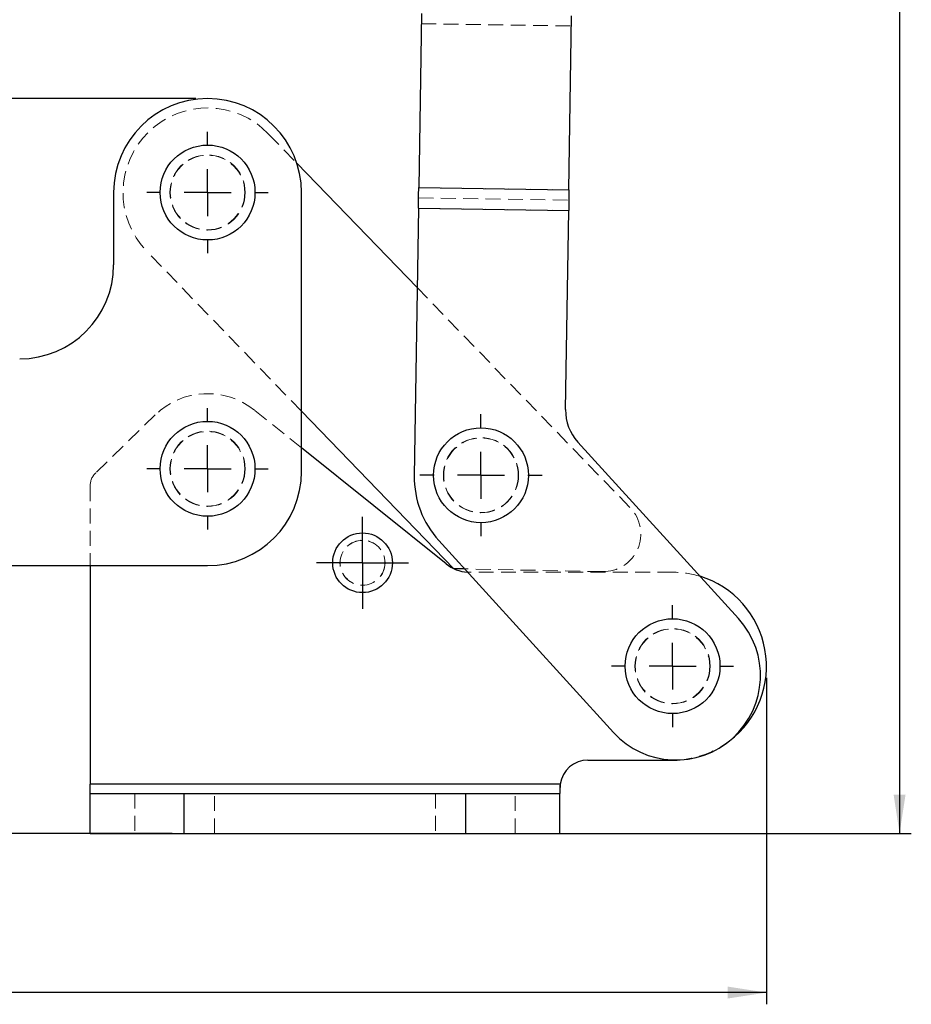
# Model space of a CAD drawing. Header units: millimetres. Extents: x 37 to 389, y 20 to 288.
# Tile 14 of 20: x 141 to 216, y 117 to 201. Entities that reach past the tile are written whole.
import ezdxf

# ---------------------------------------------------------------- set-up
doc = ezdxf.new("R2010")
doc.units = ezdxf.units.MM
doc.linetypes.add('HIDDEN', pattern=[1.905, 1.27, -0.635])
doc.layers.add('FORMATO', color=179, linetype='Continuous')
doc.styles.add('SLDTEXTSTYLE0', font='TXT', dxfattribs={"width": 0.75})
doc.dimstyles.new('SLDDIMSTYLE0', dxfattribs={"dimtxt": 3.5, "dimasz": 3.302, "dimexe": 0, "dimexo": 0.0625, "dimgap": 0.875, "dimtad": 1, "dimdec": 0, "dimlfac": 1.25, "dimrnd": 1e-09, "dimzin": 12, "dimdsep": 46, "dimtxsty": 'SLDTEXTSTYLE0', "dimsah": 1, "dimcen": 0.09, "dimadec": 0, "dimazin": 3, "dimtfac": 1, "dimtofl": 0, "dimtmove": 0, "dimatfit": 3, "dimfxl": 0, "dimfrac": 2, "dimtolj": 1, "dimtzin": 12, "dimarcsym": 0})
doc.dimstyles.new('SLDDIMSTYLE1', dxfattribs={"dimtxt": 3.5, "dimasz": 3.302, "dimexe": 0, "dimexo": 0.0625, "dimgap": 0.875, "dimtad": 1, "dimdec": 0, "dimlfac": 1.25, "dimrnd": 1e-09, "dimzin": 12, "dimdsep": 46, "dimtxsty": 'SLDTEXTSTYLE0', "dimsah": 1, "dimcen": 0.09, "dimadec": 0, "dimazin": 3, "dimtfac": 1, "dimtdec": 0, "dimtofl": 0, "dimtmove": 0, "dimatfit": 3, "dimfxl": 0, "dimfrac": 2, "dimtolj": 1, "dimtzin": 12, "dimarcsym": 0})

# ---------------------------------------------------------------- blocks, each defined once
blk = doc.blocks.new('_D')
at = {"layer": 'FORMATO'}
for p, q in [((68.727, 154.23), (53.767, 154.231)), ((54.766, 131.438), (54.767, 154.231)), ((145.526, 131.434), (53.766, 131.438))]:
    blk.add_line(p, q, dxfattribs=at)
for points in [[(54.767, 154.231), (54.259, 150.929), (55.275, 150.929)], [(54.766, 131.438), (55.274, 134.74), (54.258, 134.74)]]:
    blk.add_solid(points, dxfattribs=at)
at = {"layer": 'FORMATO', "insert": (50.255, 139.234), "char_height": 3.5, "attachment_point": 1, "rotation": 89.99755, "style": 'SLDTEXTSTYLE0'}
blk.add_mtext('28', dxfattribs=at)
blk = doc.blocks.new('_D_1')
at = {"layer": 'FORMATO'}
for p, q in [((155.528, 193.987), (40.242, 193.987)), ((41.242, 131.434), (41.242, 193.987)), ((153.526, 131.434), (40.242, 131.434))]:
    blk.add_line(p, q, dxfattribs=at)
for points in [[(41.242, 193.987), (40.734, 190.685), (41.75, 190.685)], [(41.242, 131.434), (41.75, 134.736), (40.734, 134.736)]]:
    blk.add_solid(points, dxfattribs=at)
at = {"layer": 'FORMATO', "insert": (36.73, 159.443), "char_height": 3.5, "attachment_point": 1, "rotation": 90, "style": 'SLDTEXTSTYLE0'}
blk.add_mtext('78', dxfattribs=at)
blk = doc.blocks.new('_D_2')
at = {"layer": 'FORMATO'}
for p, q in [((182.514, 282.582), (216.463, 282.582)), ((215.463, 282.582), (215.463, 131.434)), ((179.526, 131.434), (216.463, 131.434))]:
    blk.add_line(p, q, dxfattribs=at)
for points in [[(215.463, 282.582), (214.955, 279.28), (215.971, 279.28)], [(215.463, 131.434), (215.971, 134.736), (214.955, 134.736)]]:
    blk.add_solid(points, dxfattribs=at)
at = {"layer": 'FORMATO', "insert": (210.951, 201.182), "char_height": 3.5, "attachment_point": 1, "rotation": 90, "style": 'SLDTEXTSTYLE0'}
blk.add_mtext('189', dxfattribs=at)
blk = doc.blocks.new('_D_3')
at = {"layer": 'FORMATO'}
for p, q in [((66.527, 153.23), (66.527, 116.882)), ((204.126, 144.667), (204.126, 116.882)), ((204.126, 117.882), (66.527, 117.882))]:
    blk.add_line(p, q, dxfattribs=at)
for points in [[(66.527, 117.882), (69.829, 117.374), (69.829, 118.39)], [(204.126, 117.882), (200.824, 118.39), (200.824, 117.374)]]:
    blk.add_solid(points, dxfattribs=at)
at = {"layer": 'FORMATO', "insert": (127.278, 122.394), "char_height": 3.5, "attachment_point": 1, "style": 'SLDTEXTSTYLE0'}
blk.add_mtext('172', dxfattribs=at)
blk = doc.blocks.new('SW_CENTERMARKSYMBOL_0')
at = {"layer": 'FORMATO', "color": 0}
for p, q in [((0, 2), (0, 3.92)), ((0, 0), (0, 2)), ((-2, 0), (-3.92, 0)), ((0, 0), (-2, 0)), ((0, 0), (0, -2)), ((0, 0), (2, 0)), ((2, 0), (3.92, 0)), ((0, -2), (0, -3.92))]:
    blk.add_line(p, q, dxfattribs=at)
blk = doc.blocks.new('SW_CENTERMARKSYMBOL_1')
at = {"layer": 'FORMATO', "color": 0}
for p, q in [((0, 4), (0, 5.175)), ((0, 0), (0, 2)), ((-4, 0), (-5.175, 0)), ((0, 0), (-2, 0)), ((0, 0), (0, -2)), ((0, 0), (2, 0)), ((4, 0), (5.175, 0)), ((0, -4), (0, -5.175))]:
    blk.add_line(p, q, dxfattribs=at)
blk = doc.blocks.new('SW_CENTERMARKSYMBOL_2')
at = {"layer": 'FORMATO', "color": 0}
for p, q in [((0, 4), (0, 5.175)), ((0, 0), (0, 2)), ((-4, 0), (-5.175, 0)), ((0, 0), (-2, 0)), ((0, 0), (0, -2)), ((0, 0), (2, 0)), ((4, 0), (5.175, 0)), ((0, -4), (0, -5.175))]:
    blk.add_line(p, q, dxfattribs=at)
blk = doc.blocks.new('SW_CENTERMARKSYMBOL_3')
at = {"layer": 'FORMATO', "color": 0}
for p, q in [((0, 4), (0, 5.2)), ((0, 0), (0, 2)), ((-4, 0), (-5.2, 0)), ((0, 0), (-2, 0)), ((0, 0), (0, -2)), ((0, 0), (2, 0)), ((4, 0), (5.2, 0)), ((0, -4), (0, -5.2))]:
    blk.add_line(p, q, dxfattribs=at)
blk = doc.blocks.new('SW_CENTERMARKSYMBOL_4')
at = {"layer": 'FORMATO', "color": 0}
for p, q in [((0, 4), (0, 5.2)), ((0, 0), (0, 2)), ((-4, 0), (-5.2, 0)), ((0, 0), (-2, 0)), ((0, 0), (0, -2)), ((0, 0), (2, 0)), ((4, 0), (5.2, 0)), ((0, -4), (0, -5.2))]:
    blk.add_line(p, q, dxfattribs=at)

msp = doc.modelspace()

# ---------------------------------------------------------------- linework, layer by layer
at = {"color": 7, "linetype": 'Continuous', "lineweight": 25}
for p, q in [((174.737847, 201.235967), (174.510028, 186.412357)), ((187.308516, 186.215659), (187.536336, 201.039272)), ((164.126915, 188.487419), (174.379092, 177.892703)), ((174.510028, 186.412357), (187.308516, 186.215659)), ((148.527869, 185.986864), (148.527604, 179.826864)), ((164.52685, 162.226179), (164.527868, 185.986178)), ((174.482983, 184.652596), (174.132964, 161.877806)), ((174.482983, 184.652596), (187.281471, 184.455898)), ((187.020906, 167.501611), (187.281471, 184.455898)), ((177.495062, 153.964948), (164.52707, 167.366218)), ((188.062524, 164.747418), (201.740361, 149.72256)), ((176.841712, 154.370724), (164.526937, 164.252677)), ((191.091884, 140.028749), (176.216199, 156.369421)), ((90.526507, 154.22935), (156.526508, 154.226522)), ((146.526458, 154.22695), (146.526458, 135.633723)), ((178.421818, 153.946589), (177.495062, 153.964948)), ((188.926459, 137.666523), (196.126459, 137.666523)), ((196.126459, 137.666523), (196.525625, 137.676487)), ((146.526458, 134.833722), (146.526458, 135.633723)), ((186.554716, 135.633723), (146.526458, 135.633723)), ((186.554716, 135.633723), (186.526459, 135.019042)), ((186.554716, 135.633723), (186.526459, 135.51664)), ((186.554716, 135.633723), (186.526459, 135.019042)), ((186.526459, 135.51664), (186.526459, 134.833722)), ((146.526458, 131.433721), (146.526458, 134.833722)), ((146.526458, 134.833722), (154.526459, 134.833722)), ((154.526459, 131.433721), (154.526459, 134.833722)), ((154.526459, 134.833722), (178.526458, 134.833722)), ((178.526458, 131.433721), (178.526458, 134.833722)), ((178.526458, 134.833722), (186.526459, 134.833722)), ((186.526459, 131.433721), (186.526459, 134.833722)), ((146.526458, 131.433721), (154.526459, 131.433721)), ((154.526459, 131.433721), (178.526458, 131.433721)), ((178.526458, 131.433721), (186.526459, 131.433721))]:
    msp.add_line(p, q, dxfattribs=at)
at = {"color": 7, "linetype": 'HIDDEN', "lineweight": 18}
for p, q in [((174.724325, 200.356086), (187.522813, 200.159391)), ((161.701993, 190.993362), (164.126915, 188.487419)), ((174.510028, 186.412357), (187.308516, 186.215659)), ((174.496505, 185.532477), (187.294994, 185.335778)), ((174.482983, 184.652596), (187.281471, 184.455898)), ((164.52707, 167.366218), (151.353744, 180.979683)), ((174.379092, 177.892703), (192.526848, 159.138605)), ((152.064056, 167.053828), (147.010758, 162.137677)), ((164.526937, 164.252677), (160.532352, 167.458119)), ((146.526458, 160.99085), (146.526458, 154.22695)), ((190.163856, 153.713971), (178.421818, 153.946589)), ((178.844458, 153.666522), (178.67257, 153.671142)), ((196.126459, 153.666522), (178.844458, 153.666522)), ((186.554716, 135.633723), (146.526458, 135.633723)), ((150.326458, 134.833722), (150.326458, 131.433721)), ((154.526459, 134.833722), (154.526459, 131.433721)), ((157.126459, 131.433721), (157.126459, 134.833722)), ((175.926458, 134.833722), (175.926458, 131.433721)), ((178.526458, 134.833722), (178.526458, 131.433721)), ((182.726459, 131.433721), (182.726459, 134.833722))]:
    msp.add_line(p, q, dxfattribs=at)
at = {"color": 7, "linetype": 'Continuous', "lineweight": 25, "flags": 128}
for points in [[(174.482983, 184.652596), (174.486402, 184.875058), (174.489817, 185.097282), (174.493225, 185.319032), (174.496622, 185.540067), (174.500004, 185.760154), (174.503368, 185.979052), (174.506711, 186.196532), (174.510028, 186.412357)], [(187.308516, 186.215659), (187.305199, 185.999834), (187.301857, 185.782357), (187.298492, 185.563456), (187.29511, 185.343372), (187.291714, 185.122337), (187.288306, 184.900587), (187.284891, 184.678363), (187.281471, 184.455898)]]:
    msp.add_lwpolyline(points, dxfattribs=at)
at = {"color": 7, "linetype": 'Continuous', "lineweight": 25}
for centre, radius in [((156.527868, 185.986522), 4.04), ((156.526861, 162.466522), 4.04), ((179.814269, 161.919093), 4.04), ((169.726458, 154.466522), 2.54), ((196.126458, 145.666522), 4.04)]:
    msp.add_circle(centre, radius, dxfattribs=at)
at = {"color": 7, "linetype": 'HIDDEN', "lineweight": 18}
for centre, radius in [((156.527868, 185.986522), 3.2), ((156.527868, 185.986522), 3.175), ((156.526861, 162.466522), 3.2), ((156.526861, 162.466522), 3.2), ((156.526861, 162.466522), 3.175), ((179.814269, 161.919093), 3.2), ((179.814269, 161.919093), 3.175), ((169.726458, 154.466522), 1.92), ((169.726458, 154.466522), 1.905), ((196.126458, 145.666522), 3.2), ((196.126458, 145.666522), 3.175)]:
    msp.add_circle(centre, radius, dxfattribs=at)
at = {"color": 7, "linetype": 'Continuous', "lineweight": 25}
for centre, radius, start, end in [((156.527868, 185.986522), 8, 359.99754517, 179.99754517), ((140.527604, 179.827208), 8, 269.99754517, 359.99754517), ((191.020434, 167.440144), 4, 179.11950825, 222.31307334), ((156.52685, 162.226522), 8, 269.99754517, 359.99754517), ((182.132019, 161.754871), 8, 179.11950825, 222.31307334), ((178.844458, 156.866522), 3.2, 231.25480857, 266.9208817), ((196.126458, 145.666522), 8, 307.37159878, 72.97117158), ((196.416122, 144.875655), 7.200001, 222.31307334, 42.31307334), ((188.926458, 135.266522), 2.4, 90, 171.19917881)]:
    msp.add_arc(centre, radius, start, end, dxfattribs=at)
at = {"color": 7, "linetype": 'HIDDEN', "lineweight": 18}
for centre, radius, start, end in [((156.527868, 185.986522), 7.2, 44.05864765, 224.05864765), ((156.526861, 162.466522), 6.4, 51.25480857, 134.21184298), ((148.126458, 160.990851), 1.6, 134.21184298, 180), ((190.227238, 156.913343), 3.2, 268.86507987, 44.05864765), ((196.126458, 145.666522), 8, 72.97117158, 90), ((196.126458, 145.666522), 8, 272.86000796, 307.37159878)]:
    msp.add_arc(centre, radius, start, end, dxfattribs=at)

# ---------------------------------------------------------------- block references
at = {"layer": 'FORMATO'}
for name, p in [('SW_CENTERMARKSYMBOL_1', (156.527868, 185.986522)), ('SW_CENTERMARKSYMBOL_2', (156.526861, 162.466522)), ('SW_CENTERMARKSYMBOL_3', (179.814269, 161.919093)), ('SW_CENTERMARKSYMBOL_0', (169.726458, 154.466522)), ('SW_CENTERMARKSYMBOL_4', (196.126458, 145.666522))]:
    msp.add_blockref(name, p, dxfattribs=at)

# ---------------------------------------------------------------- dimensions: what is measured, and where the dimension line sits
for base, p1, p2, angle, dimstyle, picture, middle in [((215.462877, 131.433722), (181.514075, 282.582299), (178.526458, 131.433722), 90, 'SLDDIMSTYLE1', '_D_2', (215.462877, 205.060962)), ((41.241537, 193.986522), (154.526458, 131.433722), (156.527868, 193.986522), 90, 'SLDDIMSTYLE0', '_D_1', (41.241537, 162.029052)), ((54.766936, 154.230882), (146.526458, 131.433722), (69.726508, 154.230241), 89.99754517, 'SLDDIMSTYLE0', '_D', (54.766405, 141.819798))]:
    dim = msp.add_linear_dim(base=base, p1=p1, p2=p2, angle=angle, dimstyle=dimstyle, dxfattribs=at)
    dim.commit()
    dim.dimension.update_dxf_attribs({"geometry": picture, "text_midpoint": middle, "dimtype": 160})
dim = msp.add_linear_dim(base=(66.526508, 117.88249), p1=(204.126458, 145.666522), p2=(66.526508, 154.230378), dimstyle='SLDDIMSTYLE1', dxfattribs=at)
dim.commit()
dim.dimension.update_dxf_attribs({"geometry": '_D_3', "text_midpoint": (131.157427, 117.88249), "dimtype": 160})

doc.saveas('drawing.dxf')
